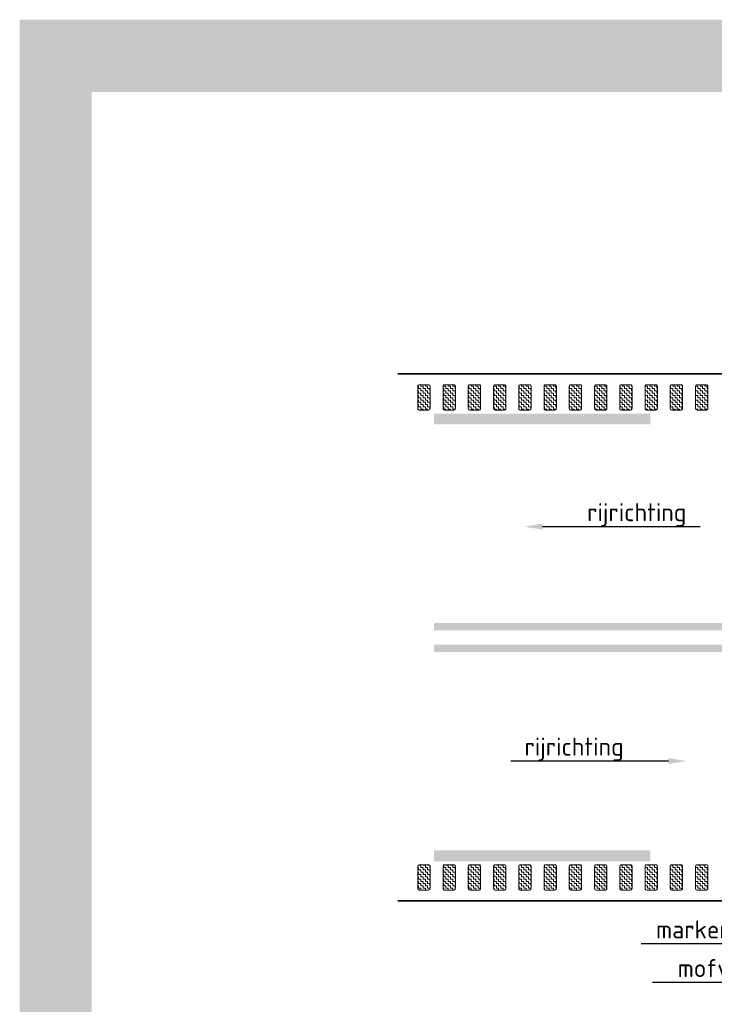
# Model space of a CAD drawing. Header units: metres. Extents: x -699 to 2316, y -1199 to 781.
# Tile 174 of 256: x -52.52 to -42.89, y -58.99 to -45.35. Entities that reach past the tile are written whole.
import ezdxf
from ezdxf import colors
from ezdxf.entities.mleader import LeaderData, LeaderLine
from ezdxf.math import Vec2, Vec3

# ---------------------------------------------------------------- set-up
doc = ezdxf.new("R2010")
doc.units = ezdxf.units.M
doc.linetypes.add('VW-3-3_STREEP', pattern=[6, 3, -3])
for name, color, linetype, lineweight in [('N-WA-VW-MARKERING_DYNAMISCH-G', 7, 'Continuous', 35), ('N-WE-KL-MANTELBUIS-G', 7, 'Continuous', 35), ('N-WE-VH-KANTVERHARDING-G', 210, 'Continuous', 35), ('N-WE-VH-VERHARDING_BETONSTRAATSTEEN-A', 252, 'Continuous', 18), ('N-WE-VW-MARKERING_LANGS_STREEP_33-G', 7, 'VW-3-3_STREEP', 13), ('N-WE-VW-MARKERING_LANGS_STREEP_DOORGETROKKEN-G', 7, 'Continuous', 13), ('X-XX-AL-T25', 7, 'Continuous', 25)]:
    doc.layers.add(name, color=color, linetype=linetype, lineweight=lineweight)
doc.styles.add('NLCS-ISO-M100-T25', font='NLCS-ISO.ttf', dxfattribs={"height": 0.25})
pattern_1 = [(90, (2.636113, 76.951647), (-0.03175, 0.03175), [0.03175, -0.03175]), (180, (2.636113, 76.983397), (-0.03175, -0.03175), [0.03175, -0.03175])]

# ---------------------------------------------------------------- blocks, each defined once
blk = doc.blocks.new('tellus')
at = {"layer": 'N-WA-VW-MARKERING_DYNAMISCH-G', "lineweight": 9}
h = blk.add_hatch(dxfattribs=at)
h.set_pattern_fill('ZIGZAG', color=8, scale=0.01, angle=90, style=0)
h.set_pattern_definition(pattern_1)
edge = h.paths.add_edge_path()
edge.add_line((5.039, 21.536), (5.169, 21.536))
edge.add_arc((5.169, 21.556), 0.02, 270, 360)
edge.add_line((5.189, 21.556), (5.189, 21.866))
edge.add_arc((5.169, 21.866), 0.02, 0, 90)
edge.add_line((5.169, 21.886), (5.039, 21.886))
edge.add_arc((5.039, 21.866), 0.02, 90, 180)
edge.add_line((5.019, 21.866), (5.019, 21.556))
edge.add_arc((5.039, 21.556), 0.02, 180, 270)
h = blk.add_hatch(dxfattribs=at)
h.set_pattern_fill('ZIGZAG', color=8, scale=0.01, angle=90, style=0)
h.set_pattern_definition(pattern_1)
edge = h.paths.add_edge_path()
edge.add_line((5.389, 21.536), (5.519, 21.536))
edge.add_arc((5.519, 21.556), 0.02, 270, 360)
edge.add_line((5.539, 21.556), (5.539, 21.866))
edge.add_arc((5.519, 21.866), 0.02, 0, 90)
edge.add_line((5.519, 21.886), (5.389, 21.886))
edge.add_arc((5.389, 21.866), 0.02, 90, 180)
edge.add_line((5.369, 21.866), (5.369, 21.556))
edge.add_arc((5.389, 21.556), 0.02, 180, 270)
h = blk.add_hatch(dxfattribs=at)
h.set_pattern_fill('ZIGZAG', color=8, scale=0.01, angle=90, style=0)
h.set_pattern_definition(pattern_1)
edge = h.paths.add_edge_path()
edge.add_line((5.739, 21.536), (5.869, 21.536))
edge.add_arc((5.869, 21.556), 0.02, 270, 360)
edge.add_line((5.889, 21.556), (5.889, 21.866))
edge.add_arc((5.869, 21.866), 0.02, 0, 90)
edge.add_line((5.869, 21.886), (5.739, 21.886))
edge.add_arc((5.739, 21.866), 0.02, 90, 180)
edge.add_line((5.719, 21.866), (5.719, 21.556))
edge.add_arc((5.739, 21.556), 0.02, 180, 270)
h = blk.add_hatch(dxfattribs=at)
h.set_pattern_fill('ZIGZAG', color=8, scale=0.01, angle=90, style=0)
h.set_pattern_definition(pattern_1)
edge = h.paths.add_edge_path()
edge.add_line((6.089, 21.536), (6.219, 21.536))
edge.add_arc((6.219, 21.556), 0.02, 270, 360)
edge.add_line((6.239, 21.556), (6.239, 21.866))
edge.add_arc((6.219, 21.866), 0.02, 0, 90)
edge.add_line((6.219, 21.886), (6.089, 21.886))
edge.add_arc((6.089, 21.866), 0.02, 90, 180)
edge.add_line((6.069, 21.866), (6.069, 21.556))
edge.add_arc((6.089, 21.556), 0.02, 180, 270)
h = blk.add_hatch(dxfattribs=at)
h.set_pattern_fill('ZIGZAG', color=8, scale=0.01, angle=90, style=0)
h.set_pattern_definition(pattern_1)
edge = h.paths.add_edge_path()
edge.add_line((6.439, 21.536), (6.569, 21.536))
edge.add_arc((6.569, 21.556), 0.02, 270, 360)
edge.add_line((6.589, 21.556), (6.589, 21.866))
edge.add_arc((6.569, 21.866), 0.02, 0, 90)
edge.add_line((6.569, 21.886), (6.439, 21.886))
edge.add_arc((6.439, 21.866), 0.02, 90, 180)
edge.add_line((6.419, 21.866), (6.419, 21.556))
edge.add_arc((6.439, 21.556), 0.02, 180, 270)
h = blk.add_hatch(dxfattribs=at)
h.set_pattern_fill('ZIGZAG', color=8, scale=0.01, angle=90, style=0)
h.set_pattern_definition(pattern_1)
edge = h.paths.add_edge_path()
edge.add_line((6.789, 21.536), (6.919, 21.536))
edge.add_arc((6.919, 21.556), 0.02, 270, 360)
edge.add_line((6.939, 21.556), (6.939, 21.866))
edge.add_arc((6.919, 21.866), 0.02, 0, 90)
edge.add_line((6.919, 21.886), (6.789, 21.886))
edge.add_arc((6.789, 21.866), 0.02, 90, 180)
edge.add_line((6.769, 21.866), (6.769, 21.556))
edge.add_arc((6.789, 21.556), 0.02, 180, 270)
h = blk.add_hatch(dxfattribs=at)
h.set_pattern_fill('ZIGZAG', color=8, scale=0.01, angle=90, style=0)
h.set_pattern_definition(pattern_1)
edge = h.paths.add_edge_path()
edge.add_line((7.139, 21.536), (7.269, 21.536))
edge.add_arc((7.269, 21.556), 0.02, 270, 360)
edge.add_line((7.289, 21.556), (7.289, 21.866))
edge.add_arc((7.269, 21.866), 0.02, 0, 90)
edge.add_line((7.269, 21.886), (7.139, 21.886))
edge.add_arc((7.139, 21.866), 0.02, 90, 180)
edge.add_line((7.119, 21.866), (7.119, 21.556))
edge.add_arc((7.139, 21.556), 0.02, 180, 270)
h = blk.add_hatch(dxfattribs=at)
h.set_pattern_fill('ZIGZAG', color=8, scale=0.01, angle=90, style=0)
h.set_pattern_definition(pattern_1)
edge = h.paths.add_edge_path()
edge.add_line((7.489, 21.536), (7.619, 21.536))
edge.add_arc((7.619, 21.556), 0.02, 270, 360)
edge.add_line((7.639, 21.556), (7.639, 21.866))
edge.add_arc((7.619, 21.866), 0.02, 0, 90)
edge.add_line((7.619, 21.886), (7.489, 21.886))
edge.add_arc((7.489, 21.866), 0.02, 90, 180)
edge.add_line((7.469, 21.866), (7.469, 21.556))
edge.add_arc((7.489, 21.556), 0.02, 180, 270)
h = blk.add_hatch(dxfattribs=at)
h.set_pattern_fill('ZIGZAG', color=8, scale=0.01, angle=90, style=0)
h.set_pattern_definition(pattern_1)
edge = h.paths.add_edge_path()
edge.add_line((7.839, 21.536), (7.969, 21.536))
edge.add_arc((7.969, 21.556), 0.02, 270, 360)
edge.add_line((7.989, 21.556), (7.989, 21.866))
edge.add_arc((7.969, 21.866), 0.02, 0, 90)
edge.add_line((7.969, 21.886), (7.839, 21.886))
edge.add_arc((7.839, 21.866), 0.02, 90, 180)
edge.add_line((7.819, 21.866), (7.819, 21.556))
edge.add_arc((7.839, 21.556), 0.02, 180, 270)
h = blk.add_hatch(dxfattribs=at)
h.set_pattern_fill('ZIGZAG', color=8, scale=0.01, angle=90, style=0)
h.set_pattern_definition(pattern_1)
edge = h.paths.add_edge_path()
edge.add_line((8.189, 21.536), (8.319, 21.536))
edge.add_arc((8.319, 21.556), 0.02, 270, 360)
edge.add_line((8.339, 21.556), (8.339, 21.866))
edge.add_arc((8.319, 21.866), 0.02, 0, 90)
edge.add_line((8.319, 21.886), (8.189, 21.886))
edge.add_arc((8.189, 21.866), 0.02, 90, 180)
edge.add_line((8.169, 21.866), (8.169, 21.556))
edge.add_arc((8.189, 21.556), 0.02, 180, 270)
h = blk.add_hatch(dxfattribs=at)
h.set_pattern_fill('ZIGZAG', color=8, scale=0.01, angle=90, style=0)
h.set_pattern_definition(pattern_1)
edge = h.paths.add_edge_path()
edge.add_line((8.539, 21.536), (8.669, 21.536))
edge.add_arc((8.669, 21.556), 0.02, 270, 360)
edge.add_line((8.689, 21.556), (8.689, 21.866))
edge.add_arc((8.669, 21.866), 0.02, 0, 90)
edge.add_line((8.669, 21.886), (8.539, 21.886))
edge.add_arc((8.539, 21.866), 0.02, 90, 180)
edge.add_line((8.519, 21.866), (8.519, 21.556))
edge.add_arc((8.539, 21.556), 0.02, 180, 270)
h = blk.add_hatch(dxfattribs=at)
h.set_pattern_fill('ZIGZAG', color=8, scale=0.01, angle=90, style=0)
h.set_pattern_definition(pattern_1)
edge = h.paths.add_edge_path()
edge.add_line((8.889, 21.536), (9.019, 21.536))
edge.add_arc((9.019, 21.556), 0.02, 270, 360)
edge.add_line((9.039, 21.556), (9.039, 21.866))
edge.add_arc((9.019, 21.866), 0.02, 0, 90)
edge.add_line((9.019, 21.886), (8.889, 21.886))
edge.add_arc((8.889, 21.866), 0.02, 90, 180)
edge.add_line((8.869, 21.866), (8.869, 21.556))
edge.add_arc((8.889, 21.556), 0.02, 180, 270)
h = blk.add_hatch(dxfattribs=at)
h.set_pattern_fill('ZIGZAG', color=8, scale=0.01, angle=90, style=0)
h.set_pattern_definition(pattern_1)
edge = h.paths.add_edge_path()
edge.add_line((5.039, 15.236), (5.169, 15.236))
edge.add_arc((5.169, 15.216), 0.02, 0, 90, ccw=False)
edge.add_line((5.189, 15.216), (5.189, 14.906))
edge.add_arc((5.169, 14.906), 0.02, 270, 360, ccw=False)
edge.add_line((5.169, 14.886), (5.039, 14.886))
edge.add_arc((5.039, 14.906), 0.02, 180, 270, ccw=False)
edge.add_line((5.019, 14.906), (5.019, 15.216))
edge.add_arc((5.039, 15.216), 0.02, 90, 180, ccw=False)
h = blk.add_hatch(dxfattribs=at)
h.set_pattern_fill('ZIGZAG', color=8, scale=0.01, angle=90, style=0)
h.set_pattern_definition(pattern_1)
edge = h.paths.add_edge_path()
edge.add_line((5.389, 15.236), (5.519, 15.236))
edge.add_arc((5.519, 15.216), 0.02, 0, 90, ccw=False)
edge.add_line((5.539, 15.216), (5.539, 14.906))
edge.add_arc((5.519, 14.906), 0.02, 270, 360, ccw=False)
edge.add_line((5.519, 14.886), (5.389, 14.886))
edge.add_arc((5.389, 14.906), 0.02, 180, 270, ccw=False)
edge.add_line((5.369, 14.906), (5.369, 15.216))
edge.add_arc((5.389, 15.216), 0.02, 90, 180, ccw=False)
h = blk.add_hatch(dxfattribs=at)
h.set_pattern_fill('ZIGZAG', color=8, scale=0.01, angle=90, style=0)
h.set_pattern_definition(pattern_1)
edge = h.paths.add_edge_path()
edge.add_line((5.739, 15.236), (5.869, 15.236))
edge.add_arc((5.869, 15.216), 0.02, 0, 90, ccw=False)
edge.add_line((5.889, 15.216), (5.889, 14.906))
edge.add_arc((5.869, 14.906), 0.02, 270, 360, ccw=False)
edge.add_line((5.869, 14.886), (5.739, 14.886))
edge.add_arc((5.739, 14.906), 0.02, 180, 270, ccw=False)
edge.add_line((5.719, 14.906), (5.719, 15.216))
edge.add_arc((5.739, 15.216), 0.02, 90, 180, ccw=False)
h = blk.add_hatch(dxfattribs=at)
h.set_pattern_fill('ZIGZAG', color=8, scale=0.01, angle=90, style=0)
h.set_pattern_definition(pattern_1)
edge = h.paths.add_edge_path()
edge.add_line((6.089, 15.236), (6.219, 15.236))
edge.add_arc((6.219, 15.216), 0.02, 0, 90, ccw=False)
edge.add_line((6.239, 15.216), (6.239, 14.906))
edge.add_arc((6.219, 14.906), 0.02, 270, 360, ccw=False)
edge.add_line((6.219, 14.886), (6.089, 14.886))
edge.add_arc((6.089, 14.906), 0.02, 180, 270, ccw=False)
edge.add_line((6.069, 14.906), (6.069, 15.216))
edge.add_arc((6.089, 15.216), 0.02, 90, 180, ccw=False)
h = blk.add_hatch(dxfattribs=at)
h.set_pattern_fill('ZIGZAG', color=8, scale=0.01, angle=90, style=0)
h.set_pattern_definition(pattern_1)
edge = h.paths.add_edge_path()
edge.add_line((6.439, 15.236), (6.569, 15.236))
edge.add_arc((6.569, 15.216), 0.02, 0, 90, ccw=False)
edge.add_line((6.589, 15.216), (6.589, 14.906))
edge.add_arc((6.569, 14.906), 0.02, 270, 360, ccw=False)
edge.add_line((6.569, 14.886), (6.439, 14.886))
edge.add_arc((6.439, 14.906), 0.02, 180, 270, ccw=False)
edge.add_line((6.419, 14.906), (6.419, 15.216))
edge.add_arc((6.439, 15.216), 0.02, 90, 180, ccw=False)
h = blk.add_hatch(dxfattribs=at)
h.set_pattern_fill('ZIGZAG', color=8, scale=0.01, angle=90, style=0)
h.set_pattern_definition(pattern_1)
edge = h.paths.add_edge_path()
edge.add_line((6.789, 15.236), (6.919, 15.236))
edge.add_arc((6.919, 15.216), 0.02, 0, 90, ccw=False)
edge.add_line((6.939, 15.216), (6.939, 14.906))
edge.add_arc((6.919, 14.906), 0.02, 270, 360, ccw=False)
edge.add_line((6.919, 14.886), (6.789, 14.886))
edge.add_arc((6.789, 14.906), 0.02, 180, 270, ccw=False)
edge.add_line((6.769, 14.906), (6.769, 15.216))
edge.add_arc((6.789, 15.216), 0.02, 90, 180, ccw=False)
h = blk.add_hatch(dxfattribs=at)
h.set_pattern_fill('ZIGZAG', color=8, scale=0.01, angle=90, style=0)
h.set_pattern_definition(pattern_1)
edge = h.paths.add_edge_path()
edge.add_line((7.139, 15.236), (7.269, 15.236))
edge.add_arc((7.269, 15.216), 0.02, 0, 90, ccw=False)
edge.add_line((7.289, 15.216), (7.289, 14.906))
edge.add_arc((7.269, 14.906), 0.02, 270, 360, ccw=False)
edge.add_line((7.269, 14.886), (7.139, 14.886))
edge.add_arc((7.139, 14.906), 0.02, 180, 270, ccw=False)
edge.add_line((7.119, 14.906), (7.119, 15.216))
edge.add_arc((7.139, 15.216), 0.02, 90, 180, ccw=False)
h = blk.add_hatch(dxfattribs=at)
h.set_pattern_fill('ZIGZAG', color=8, scale=0.01, angle=90, style=0)
h.set_pattern_definition(pattern_1)
edge = h.paths.add_edge_path()
edge.add_line((7.489, 15.236), (7.619, 15.236))
edge.add_arc((7.619, 15.216), 0.02, 0, 90, ccw=False)
edge.add_line((7.639, 15.216), (7.639, 14.906))
edge.add_arc((7.619, 14.906), 0.02, 270, 360, ccw=False)
edge.add_line((7.619, 14.886), (7.489, 14.886))
edge.add_arc((7.489, 14.906), 0.02, 180, 270, ccw=False)
edge.add_line((7.469, 14.906), (7.469, 15.216))
edge.add_arc((7.489, 15.216), 0.02, 90, 180, ccw=False)
h = blk.add_hatch(dxfattribs=at)
h.set_pattern_fill('ZIGZAG', color=8, scale=0.01, angle=90, style=0)
h.set_pattern_definition(pattern_1)
edge = h.paths.add_edge_path()
edge.add_line((7.839, 15.236), (7.969, 15.236))
edge.add_arc((7.969, 15.216), 0.02, 0, 90, ccw=False)
edge.add_line((7.989, 15.216), (7.989, 14.906))
edge.add_arc((7.969, 14.906), 0.02, 270, 360, ccw=False)
edge.add_line((7.969, 14.886), (7.839, 14.886))
edge.add_arc((7.839, 14.906), 0.02, 180, 270, ccw=False)
edge.add_line((7.819, 14.906), (7.819, 15.216))
edge.add_arc((7.839, 15.216), 0.02, 90, 180, ccw=False)
h = blk.add_hatch(dxfattribs=at)
h.set_pattern_fill('ZIGZAG', color=8, scale=0.01, angle=90, style=0)
h.set_pattern_definition(pattern_1)
edge = h.paths.add_edge_path()
edge.add_line((8.189, 15.236), (8.319, 15.236))
edge.add_arc((8.319, 15.216), 0.02, 0, 90, ccw=False)
edge.add_line((8.339, 15.216), (8.339, 14.906))
edge.add_arc((8.319, 14.906), 0.02, 270, 360, ccw=False)
edge.add_line((8.319, 14.886), (8.189, 14.886))
edge.add_arc((8.189, 14.906), 0.02, 180, 270, ccw=False)
edge.add_line((8.169, 14.906), (8.169, 15.216))
edge.add_arc((8.189, 15.216), 0.02, 90, 180, ccw=False)
h = blk.add_hatch(dxfattribs=at)
h.set_pattern_fill('ZIGZAG', color=8, scale=0.01, angle=90, style=0)
h.set_pattern_definition(pattern_1)
edge = h.paths.add_edge_path()
edge.add_line((8.539, 15.236), (8.669, 15.236))
edge.add_arc((8.669, 15.216), 0.02, 0, 90, ccw=False)
edge.add_line((8.689, 15.216), (8.689, 14.906))
edge.add_arc((8.669, 14.906), 0.02, 270, 360, ccw=False)
edge.add_line((8.669, 14.886), (8.539, 14.886))
edge.add_arc((8.539, 14.906), 0.02, 180, 270, ccw=False)
edge.add_line((8.519, 14.906), (8.519, 15.216))
edge.add_arc((8.539, 15.216), 0.02, 90, 180, ccw=False)
h = blk.add_hatch(dxfattribs=at)
h.set_pattern_fill('ZIGZAG', color=8, scale=0.01, angle=90, style=0)
h.set_pattern_definition(pattern_1)
edge = h.paths.add_edge_path()
edge.add_line((8.889, 15.236), (9.019, 15.236))
edge.add_arc((9.019, 15.216), 0.02, 0, 90, ccw=False)
edge.add_line((9.039, 15.216), (9.039, 14.906))
edge.add_arc((9.019, 14.906), 0.02, 270, 360, ccw=False)
edge.add_line((9.019, 14.886), (8.889, 14.886))
edge.add_arc((8.889, 14.906), 0.02, 180, 270, ccw=False)
edge.add_line((8.869, 14.906), (8.869, 15.216))
edge.add_arc((8.889, 15.216), 0.02, 90, 180, ccw=False)
at = {"layer": 'N-WA-VW-MARKERING_DYNAMISCH-G', "color": 8, "lineweight": 9}
for points in [[(5.039, 21.536), (5.169, 21.536, 0.414214), (5.189, 21.556), (5.189, 21.866, 0.414214), (5.169, 21.886), (5.039, 21.886, 0.414214), (5.019, 21.866), (5.019, 21.556, 0.414214)], [(5.389, 21.536), (5.519, 21.536, 0.414214), (5.539, 21.556), (5.539, 21.866, 0.414214), (5.519, 21.886), (5.389, 21.886, 0.414214), (5.369, 21.866), (5.369, 21.556, 0.414214)], [(5.739, 21.536), (5.869, 21.536, 0.414214), (5.889, 21.556), (5.889, 21.866, 0.414214), (5.869, 21.886), (5.739, 21.886, 0.414214), (5.719, 21.866), (5.719, 21.556, 0.414214)], [(6.089, 21.536), (6.219, 21.536, 0.414214), (6.239, 21.556), (6.239, 21.866, 0.414214), (6.219, 21.886), (6.089, 21.886, 0.414214), (6.069, 21.866), (6.069, 21.556, 0.414214)], [(6.439, 21.536), (6.569, 21.536, 0.414214), (6.589, 21.556), (6.589, 21.866, 0.414214), (6.569, 21.886), (6.439, 21.886, 0.414214), (6.419, 21.866), (6.419, 21.556, 0.414214)], [(6.789, 21.536), (6.919, 21.536, 0.414214), (6.939, 21.556), (6.939, 21.866, 0.414214), (6.919, 21.886), (6.789, 21.886, 0.414214), (6.769, 21.866), (6.769, 21.556, 0.414214)], [(7.139, 21.536), (7.269, 21.536, 0.414214), (7.289, 21.556), (7.289, 21.866, 0.414214), (7.269, 21.886), (7.139, 21.886, 0.414214), (7.119, 21.866), (7.119, 21.556, 0.414214)], [(7.489, 21.536), (7.619, 21.536, 0.414214), (7.639, 21.556), (7.639, 21.866, 0.414214), (7.619, 21.886), (7.489, 21.886, 0.414214), (7.469, 21.866), (7.469, 21.556, 0.414214)], [(7.839, 21.536), (7.969, 21.536, 0.414214), (7.989, 21.556), (7.989, 21.866, 0.414214), (7.969, 21.886), (7.839, 21.886, 0.414214), (7.819, 21.866), (7.819, 21.556, 0.414214)], [(8.189, 21.536), (8.319, 21.536, 0.414214), (8.339, 21.556), (8.339, 21.866, 0.414214), (8.319, 21.886), (8.189, 21.886, 0.414214), (8.169, 21.866), (8.169, 21.556, 0.414214)], [(8.539, 21.536), (8.669, 21.536, 0.414214), (8.689, 21.556), (8.689, 21.866, 0.414214), (8.669, 21.886), (8.539, 21.886, 0.414214), (8.519, 21.866), (8.519, 21.556, 0.414214)], [(8.889, 21.536), (9.019, 21.536, 0.414214), (9.039, 21.556), (9.039, 21.866, 0.414214), (9.019, 21.886), (8.889, 21.886, 0.414214), (8.869, 21.866), (8.869, 21.556, 0.414214)], [(5.039, 15.236), (5.169, 15.236, -0.414214), (5.189, 15.216), (5.189, 14.906, -0.414214), (5.169, 14.886), (5.039, 14.886, -0.414214), (5.019, 14.906), (5.019, 15.216, -0.414214)], [(5.389, 15.236), (5.519, 15.236, -0.414214), (5.539, 15.216), (5.539, 14.906, -0.414214), (5.519, 14.886), (5.389, 14.886, -0.414214), (5.369, 14.906), (5.369, 15.216, -0.414214)], [(5.739, 15.236), (5.869, 15.236, -0.414214), (5.889, 15.216), (5.889, 14.906, -0.414214), (5.869, 14.886), (5.739, 14.886, -0.414214), (5.719, 14.906), (5.719, 15.216, -0.414214)], [(6.089, 15.236), (6.219, 15.236, -0.414214), (6.239, 15.216), (6.239, 14.906, -0.414214), (6.219, 14.886), (6.089, 14.886, -0.414214), (6.069, 14.906), (6.069, 15.216, -0.414214)], [(6.439, 15.236), (6.569, 15.236, -0.414214), (6.589, 15.216), (6.589, 14.906, -0.414214), (6.569, 14.886), (6.439, 14.886, -0.414214), (6.419, 14.906), (6.419, 15.216, -0.414214)], [(6.789, 15.236), (6.919, 15.236, -0.414214), (6.939, 15.216), (6.939, 14.906, -0.414214), (6.919, 14.886), (6.789, 14.886, -0.414214), (6.769, 14.906), (6.769, 15.216, -0.414214)], [(7.139, 15.236), (7.269, 15.236, -0.414214), (7.289, 15.216), (7.289, 14.906, -0.414214), (7.269, 14.886), (7.139, 14.886, -0.414214), (7.119, 14.906), (7.119, 15.216, -0.414214)], [(7.489, 15.236), (7.619, 15.236, -0.414214), (7.639, 15.216), (7.639, 14.906, -0.414214), (7.619, 14.886), (7.489, 14.886, -0.414214), (7.469, 14.906), (7.469, 15.216, -0.414214)], [(7.839, 15.236), (7.969, 15.236, -0.414214), (7.989, 15.216), (7.989, 14.906, -0.414214), (7.969, 14.886), (7.839, 14.886, -0.414214), (7.819, 14.906), (7.819, 15.216, -0.414214)], [(8.189, 15.236), (8.319, 15.236, -0.414214), (8.339, 15.216), (8.339, 14.906, -0.414214), (8.319, 14.886), (8.189, 14.886, -0.414214), (8.169, 14.906), (8.169, 15.216, -0.414214)], [(8.539, 15.236), (8.669, 15.236, -0.414214), (8.689, 15.216), (8.689, 14.906, -0.414214), (8.669, 14.886), (8.539, 14.886, -0.414214), (8.519, 14.906), (8.519, 15.216, -0.414214)], [(8.889, 15.236), (9.019, 15.236, -0.414214), (9.039, 15.216), (9.039, 14.906, -0.414214), (9.019, 14.886), (8.889, 14.886, -0.414214), (8.869, 14.906), (8.869, 15.216, -0.414214)]]:
    blk.add_lwpolyline(points, format="xyb", close=True, dxfattribs=at)
at = {"layer": 'N-WE-KL-MANTELBUIS-G', "color": 3, "const_width": 1}
blk.add_lwpolyline([(0, 26.443), (38.206, 26.443), (38.206, 0), (0, 0)], close=True, dxfattribs=at)
at = {"layer": 'N-WE-VH-KANTVERHARDING-G'}
for p, q in [((4.741, 22.036), (15.414, 22.036)), ((4.741, 14.736), (15.414, 14.736))]:
    blk.add_line(p, q, dxfattribs=at)
at = {"layer": 'N-WE-VW-MARKERING_LANGS_STREEP_33-G', "color": 253, "linetype": 'Continuous'}
for points in [[(5.242, 21.486), (8.242, 21.486), (5.242, 21.336), (8.242, 21.336)], [(5.242, 15.286), (8.242, 15.286), (5.242, 15.436), (8.242, 15.436)]]:
    blk.add_solid(points, dxfattribs=at)
at = {"layer": 'N-WE-VW-MARKERING_LANGS_STREEP_DOORGETROKKEN-G', "color": 253, "linetype": 'Continuous'}
for points in [[(5.242, 18.586), (14.242, 18.586), (5.242, 18.486), (14.242, 18.486)], [(5.242, 18.186), (14.242, 18.186), (5.242, 18.286), (14.242, 18.286)]]:
    blk.add_solid(points, dxfattribs=at)
at = {"layer": 'X-XX-AL-T25'}
ml = blk.add_multileader_mtext('Standard', dxfattribs=at)
ml.set_content('rijrichting', color=256, style='NLCS-ISO-M100-T25')
ml.set_leader_properties(color=256, linetype='ByLayer', lineweight=-1)
ml.build(insert=Vec2(0, 0))
ml.multileader.update_dxf_attribs({"text_left_attachment_type": 5, "text_right_attachment_type": 5, "dogleg_length": 0.25, "arrow_head_size": 0.25})
ctx = ml.context
ctx.base_point, ctx.char_height, ctx.arrow_head_size, ctx.landing_gap_size, ctx.plane_origin = Vec3(7.277, 19.92), 0.25, 0.25, 0.09, Vec3(48.217, 83.388)
ctx.left_attachment, ctx.right_attachment = 5, 5
notes = []
notes.append((ctx, [(0, (1, 1, 0), (7.027, 19.92), (1, 0), 0.25, [(0, [(6.498, 19.92)], 0, [])])]))
ctx.mtext.insert, ctx.mtext.flow_direction = Vec3(7.367, 20.245), 5
ml = blk.add_multileader_mtext('Standard', dxfattribs=at)
ml.set_content('rijrichting', color=256, style='NLCS-ISO-M100-T25')
ml.set_leader_properties(color=256, linetype='ByLayer', lineweight=-1)
ml.build(insert=Vec2(0, 0))
ml.multileader.update_dxf_attribs({"text_left_attachment_type": 5, "text_right_attachment_type": 5, "dogleg_length": 0.25, "arrow_head_size": 0.25})
ctx = ml.context
ctx.base_point, ctx.char_height, ctx.arrow_head_size, ctx.landing_gap_size, ctx.plane_origin = Vec3(6.408, 16.673), 0.25, 0.25, 0.09, Vec3(-32.978, 80.141)
ctx.left_attachment, ctx.right_attachment = 5, 5
notes.append((ctx, [(0, (1, 1, 0), (8.213, 16.673), (-1, 0), 0.25, [(0, [(8.742, 16.673)], 0, [])])]))
ctx.mtext.insert, ctx.mtext.flow_direction = Vec3(6.498, 16.998), 5
ml = blk.add_multileader_mtext('Standard', dxfattribs=at)
ml.set_content('markering "lus"', color=256, style='NLCS-ISO-M100-T25')
ml.set_leader_properties(color=256, linetype='ByLayer', lineweight=-1)
ml.build(insert=Vec2(0, 0))
ml.multileader.update_dxf_attribs({"text_left_attachment_type": 5, "text_right_attachment_type": 5, "dogleg_length": 0.25, "arrow_head_size": 0.25})
ctx = ml.context
ctx.base_point, ctx.char_height, ctx.arrow_head_size, ctx.landing_gap_size, ctx.plane_origin = Vec3(8.23, 14.141), 0.25, 0.25, 0.09, Vec3(55.413, 72.416)
ctx.left_attachment, ctx.right_attachment = 5, 5
notes.append((ctx, [(0, (1, 1, 0), (10.985, 14.141), (-1, 0), 0.25, [(0, [(11.676, 14.858)], 0, [])])]))
ctx.mtext.insert, ctx.mtext.flow_direction = Vec3(8.32, 14.466), 5
ml = blk.add_multileader_mtext('Standard', dxfattribs=at)
ml.set_content('mofverbinding', color=256, style='NLCS-ISO-M100-T25')
ml.set_leader_properties(color=256, linetype='ByLayer', lineweight=-1)
ml.build(insert=Vec2(0, 0))
ml.multileader.update_dxf_attribs({"text_left_attachment_type": 5, "text_right_attachment_type": 5, "dogleg_length": 0.25, "arrow_head_size": 0.25})
ctx = ml.context
ctx.base_point, ctx.char_height, ctx.arrow_head_size, ctx.landing_gap_size, ctx.plane_origin = Vec3(8.53, 13.605), 0.25, 0.25, 0.09, Vec3(55.413, 71.88)
ctx.left_attachment, ctx.right_attachment = 5, 5
notes.append((ctx, [(0, (1, 1, 0), (10.985, 13.605), (-1, 0), 0.25, [(0, [(11.676, 14.321)], 0, [])])]))
ctx.mtext.insert, ctx.mtext.flow_direction = Vec3(8.62, 13.93), 5
for ctx, leaders in notes:
    for number, flags, end, landing, length, lines in leaders:
        leader = LeaderData()
        leader.index, (leader.has_last_leader_line, leader.has_dogleg_vector, leader.attachment_direction) = number, flags
        leader.last_leader_point, leader.dogleg_vector, leader.dogleg_length = Vec3(end), Vec3(landing), length
        for number, points, colour, breaks in lines:
            line = LeaderLine()
            line.index, line.vertices, line.color, line.breaks = number, Vec3.list(points), colors.encode_raw_color(colour), breaks
            leader.lines.append(line)
        ctx.leaders.append(leader)

msp = doc.modelspace()

# ---------------------------------------------------------------- block references
at = {"layer": 'N-WE-VH-VERHARDING_BETONSTRAATSTEEN-A'}
msp.add_blockref('tellus', (-52.0171, -72.2941), dxfattribs=at)

doc.saveas('drawing.dxf')
